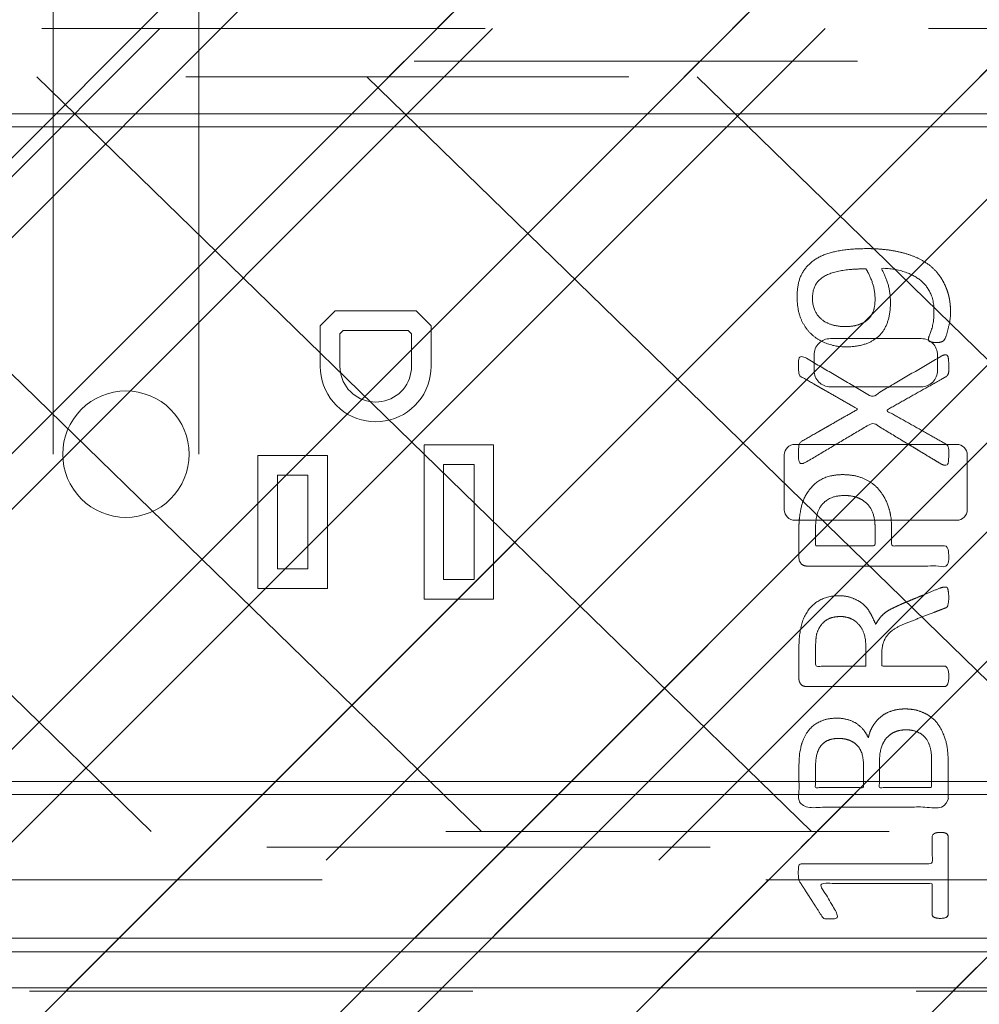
# Model space of a CAD drawing. Header units: inches. Extents: x -416 to -272, y -73 to 47.
# Tile 25 of 206: x -380.1 to -377.22, y -20.46 to -17.5. Entities that reach past the tile are written whole.
import ezdxf

# ---------------------------------------------------------------- set-up
doc = ezdxf.new("R2010")
doc.units = ezdxf.units.IN
doc.header["$LTSCALE"] = 32
doc.header["$MEASUREMENT"] = 0
doc.header["$PDMODE"] = 1
doc.header["$PDSIZE"] = -2
doc.linetypes.add('Dash Style-1', pattern=[0.083328, 0.041656, -0.041672])
for name, color, linetype, lineweight in [('Black', 7, 'Continuous', 18), ('DashLine', 7, 'Continuous', 13), ('DashLineFill', 7, 'Dash Style-1', 13), ('Dean-Bezel', 7, 'Continuous', 18), ('Drawing', 7, 'Continuous', 18), ('Metal-UtilityGrommet', 7, 'Continuous', 13), ('None', 7, 'Continuous', 18), ('Slate-MetalShroud', 7, 'Continuous', 18), ('SolidLine', 7, 'Continuous', 15), ('Wood_1-H', 7, 'Continuous', 13)]:
    doc.layers.add(name, color=color, linetype=linetype, lineweight=lineweight)
doc.layers.add('Metal_Black', color=7, linetype='Continuous', lineweight=18, true_color=0x4c4c4c)
doc.layers.add('Textile-Cushion', color=7, linetype='Continuous', lineweight=18, true_color=0x4c4c4c)
pattern_1 = [(45, (0, 0), (-1.61301565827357, 1.935715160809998), []), (45, (-1.0608, 1.0608), (-0.4723460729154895, 0.4167612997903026), [])]

# ---------------------------------------------------------------- blocks, each defined once
blk = doc.blocks.new('Group-32')
at = {"layer": 'Textile-Cushion', "color": 31, "true_color": 0xffc198}
for p, q in [((-2.253937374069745, 1.133858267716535), (0.07591311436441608, -1.133858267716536)), ((-1.261014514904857, 1.133858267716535), (1.068835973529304, -1.133858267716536)), ((-0.2680916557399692, 1.133858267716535), (2.061758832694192, -1.133858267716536)), ((0.7248312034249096, 1.133858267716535), (3.05468169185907, -1.133858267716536)), ((1.717754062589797, 1.133858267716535), (4.047604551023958, -1.133858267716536))]:
    blk.add_line(p, q, dxfattribs=at)
blk = doc.blocks.new('Group-33')
at = {"layer": 'Textile-Cushion', "color": 31, "true_color": 0xffc198}
blk.add_blockref('Group-32', (0, 0), dxfattribs=at)
blk = doc.blocks.new('SBDXF2-Shroud (2D)')
at = {"layer": 'DashLineFill', "linetype": 'Continuous', "lineweight": 13}
h = blk.add_hatch(dxfattribs=at)
h.set_pattern_fill('Steel', color=253, style=0, pattern_type=2)
h.set_pattern_definition(pattern_1)
edge = h.paths.add_edge_path()
edge.add_line((-5.570866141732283, 0.9311023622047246), (-5.570866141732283, -0.9311023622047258))
edge.add_arc((-5.320866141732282, -0.9311023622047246), 0.250000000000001, 180.0000000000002, 270)
edge.add_line((-5.320866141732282, -1.181102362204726), (5.320866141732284, -1.181102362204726))
edge.add_arc((5.320866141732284, -0.9311023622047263), 0.2499999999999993, 270.0000000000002, 360)
edge.add_line((5.570866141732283, -0.9311023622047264), (5.570866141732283, 0.9311023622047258))
edge.add_arc((5.320866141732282, 0.9311023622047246), 0.250000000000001, 2.480832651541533e-13, 89.99999999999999)
edge.add_line((5.320866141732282, 1.181102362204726), (-5.320866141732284, 1.181102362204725))
edge.add_arc((-5.320866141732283, 0.9311023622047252), 0.2499999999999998, 90.0000000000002, 135.0000000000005)
edge.add_arc((-5.320866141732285, 0.9311023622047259), 0.2499999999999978, 135.0000000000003, 180.0000000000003)
edge.add_line((-5.570866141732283, 0.9311023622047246), (-5.570866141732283, 0.9311023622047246))
edge = h.paths.add_edge_path()
edge.add_arc((-5.320866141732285, -0.9311023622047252), 0.2027559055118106, 179.9999999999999, 270.00000000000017, ccw=False)
edge.add_line((-5.523622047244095, -0.9311023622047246), (-5.523622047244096, 0.9311023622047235))
edge.add_arc((-5.320866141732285, 0.9311023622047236), 0.2027559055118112, 90, 180, ccw=False)
edge.add_line((-5.320866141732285, 1.133858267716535), (5.320866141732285, 1.133858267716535))
edge.add_arc((5.320866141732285, 0.9311023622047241), 0.2027559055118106, -2.2737367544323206e-13, 90.00000000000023, ccw=False)
edge.add_line((5.523622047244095, 0.9311023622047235), (5.523622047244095, -0.9311023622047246))
edge.add_arc((5.320866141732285, -0.931102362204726), 0.2027559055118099, -90.00000000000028, 2.8421709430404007e-13, ccw=False)
edge.add_line((5.320866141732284, -1.133858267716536), (-5.320866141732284, -1.133858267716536))
at = {"layer": 'DashLineFill', "flags": 128}
for points in [[(-5.570866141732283, 0.9311023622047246), (-5.570866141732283, -0.9311023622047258, 0.4142135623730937), (-5.320866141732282, -1.181102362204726), (5.320866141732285, -1.181102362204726, 0.4142135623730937), (5.570866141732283, -0.9311023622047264), (5.570866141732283, 0.9311023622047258, 0.4142135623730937), (5.320866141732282, 1.181102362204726), (-5.320866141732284, 1.181102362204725, 0.1989123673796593), (-5.497642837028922, 1.10787905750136, 0.1989123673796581), (-5.570866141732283, 0.9311023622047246)], [(-5.320866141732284, -1.133858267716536, -0.4142135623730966), (-5.523622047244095, -0.9311023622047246), (-5.523622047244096, 0.9311023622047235, -0.414213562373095), (-5.320866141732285, 1.133858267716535), (5.320866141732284, 1.133858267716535, -0.4142135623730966), (5.523622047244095, 0.9311023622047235), (5.523622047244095, -0.9311023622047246, -0.4142135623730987), (5.320866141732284, -1.133858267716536)]]:
    blk.add_lwpolyline(points, format="xyb", close=True, dxfattribs=at)
at = {"layer": 'Slate-MetalShroud', "linetype": 'Continuous', "lineweight": 5}
blk.add_point((0, 0), dxfattribs=at)
at = {"layer": 'Metal-UtilityGrommet', "color": 7}
blk.add_blockref('Group-33', (0, 0), dxfattribs=at)
blk = doc.blocks.new('Group-39')
at = {"layer": 'Dean-Bezel'}
for p, q in [((0.6288803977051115, 0.4306995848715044), (0.584300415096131, 0.3861196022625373)), ((0.8731196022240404, 0.4306995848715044), (0.6288803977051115, 0.4306995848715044)), ((0.8731196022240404, 0.4306995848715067), (0.9176995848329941, 0.3861196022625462)), ((0.584300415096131, 0.3861196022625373), (0.5843004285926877, 0.2639600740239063)), ((0.9176995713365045, 0.2639600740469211), (0.9176995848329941, 0.3861196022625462)), ((0.6433555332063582, 0.3616581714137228), (0.6533418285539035, 0.3716444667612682)), ((0.6433555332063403, 0.2640000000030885), (0.6433555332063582, 0.3616581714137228)), ((0.8486581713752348, 0.3716444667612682), (0.6533418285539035, 0.3716444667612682)), ((0.8486581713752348, 0.3716444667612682), (0.8586444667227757, 0.3616581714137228)), ((0.8586444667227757, 0.3616581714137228), (0.8582288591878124, 0.2546224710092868)), ((0.5843004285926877, 0.2639600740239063), (0.5849440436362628, 0.24943791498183)), ((0.5849440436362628, 0.24943791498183), (0.5868503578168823, 0.2350270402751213)), ((0.6437711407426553, 0.2546224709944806), (0.6433555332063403, 0.2640000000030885)), ((0.6450021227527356, 0.2453168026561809), (0.6437711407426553, 0.2546224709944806)), ((0.6470391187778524, 0.2361537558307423), (0.6450021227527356, 0.2453168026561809)), ((0.8569978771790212, 0.2453168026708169), (0.8549608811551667, 0.2361537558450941)), ((0.8582288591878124, 0.2546224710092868), (0.8569978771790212, 0.2453168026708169)), ((0.9151496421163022, 0.2350270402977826), (0.9170559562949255, 0.2494379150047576)), ((0.9170559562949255, 0.2494379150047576), (0.9176995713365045, 0.2639600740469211)), ((0.5868503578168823, 0.2350270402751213), (0.5900048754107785, 0.220837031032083)), ((0.5900048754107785, 0.220837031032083), (0.5943836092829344, 0.2069757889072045)), ((0.6498666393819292, 0.2272030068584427), (0.6470391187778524, 0.2361537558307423)), ((0.6534631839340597, 0.2185326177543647), (0.6498666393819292, 0.2272030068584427)), ((0.6578014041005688, 0.2102085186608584), (0.6534631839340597, 0.2185326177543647)), ((0.6628483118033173, 0.202294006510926), (0.6578014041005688, 0.2102085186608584)), ((0.8441985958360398, 0.2102085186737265), (0.8391516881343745, 0.2022940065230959)), ((0.8485368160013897, 0.2185326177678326), (0.8441985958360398, 0.2102085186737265)), ((0.8521333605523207, 0.2272030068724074), (0.8485368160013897, 0.2185326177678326)), ((0.8549608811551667, 0.2361537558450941), (0.8521333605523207, 0.2272030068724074)), ((0.9076163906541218, 0.2069757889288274), (0.9119951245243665, 0.2208370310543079)), ((0.9119951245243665, 0.2208370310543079), (0.9151496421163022, 0.2350270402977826)), ((0.5999532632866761, 0.1935487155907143), (0.5943836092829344, 0.2069757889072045)), ((0.5999532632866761, 0.1935487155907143), (0.6066714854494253, 0.1806579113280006)), ((0.6066714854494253, 0.1806579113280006), (0.6144871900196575, 0.1684013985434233)), ((0.6685655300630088, 0.1948492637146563), (0.6628483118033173, 0.202294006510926)), ((0.6749095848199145, 0.1879309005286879), (0.6685655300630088, 0.1948492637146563)), ((0.681832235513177, 0.1815915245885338), (0.6749095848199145, 0.1879309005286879)), ((0.689280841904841, 0.1758793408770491), (0.681832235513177, 0.1815915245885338)), ((0.8201677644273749, 0.1815915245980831), (0.8127191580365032, 0.1758793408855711)), ((0.8270904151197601, 0.1879309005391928), (0.8201677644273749, 0.1815915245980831)), ((0.833434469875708, 0.1948492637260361), (0.8270904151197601, 0.1879309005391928)), ((0.8391516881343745, 0.2022940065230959), (0.833434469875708, 0.1948492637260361)), ((0.887512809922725, 0.1684013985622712), (0.8953285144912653, 0.1806579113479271)), ((0.8953285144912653, 0.1806579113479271), (0.9020467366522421, 0.1935487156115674)), ((0.9020467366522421, 0.1935487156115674), (0.9076163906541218, 0.2069757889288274)), ((0.6144871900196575, 0.1684013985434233), (0.6233409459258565, 0.1568723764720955)), ((0.6233409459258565, 0.1568723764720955), (0.633165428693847, 0.1461585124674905)), ((0.6971987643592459, 0.1708377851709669), (0.689280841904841, 0.1758793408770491)), ((0.7055257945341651, 0.1665051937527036), (0.6971987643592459, 0.1708377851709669)), ((0.7141986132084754, 0.1629145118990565), (0.7055257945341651, 0.1665051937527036)), ((0.7231512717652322, 0.160093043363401), (0.7141986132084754, 0.1629145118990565)), ((0.7323156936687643, 0.1580622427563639), (0.7231512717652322, 0.160093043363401)), ((0.741622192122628, 0.1568375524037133), (0.7323156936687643, 0.1580622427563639)), ((0.7509999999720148, 0.1564282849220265), (0.741622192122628, 0.1568375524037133)), ((0.7603778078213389, 0.1568375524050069), (0.7509999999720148, 0.1564282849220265)), ((0.7696843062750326, 0.158062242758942), (0.7603778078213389, 0.1568375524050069)), ((0.7788487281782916, 0.1600930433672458), (0.7696843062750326, 0.158062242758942)), ((0.787801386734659, 0.1629145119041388), (0.7788487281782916, 0.1600930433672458)), ((0.7964742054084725, 0.1665051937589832), (0.787801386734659, 0.1629145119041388)), ((0.804801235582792, 0.1708377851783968), (0.7964742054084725, 0.1665051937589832)), ((0.8127191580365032, 0.1758793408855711), (0.804801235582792, 0.1708377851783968)), ((0.868834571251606, 0.1461585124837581), (0.8786590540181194, 0.1568723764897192)), ((0.8786590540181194, 0.1568723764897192), (0.887512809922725, 0.1684013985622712)), ((0.633165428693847, 0.1461585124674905), (0.6438859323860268, 0.1363412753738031)), ((0.6438859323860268, 0.1363412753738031), (0.6554209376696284, 0.1274953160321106)), ((0.6554209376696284, 0.1274953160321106), (0.6676827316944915, 0.1196878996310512)), ((0.6676827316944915, 0.1196878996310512), (0.6805780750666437, 0.1129783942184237)), ((0.821421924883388, 0.1129783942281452), (0.8343172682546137, 0.1196878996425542)), ((0.8343172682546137, 0.1196878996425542), (0.8465790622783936, 0.1274953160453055)), ((0.8465790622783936, 0.1274953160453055), (0.8581140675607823, 0.1363412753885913)), ((0.8581140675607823, 0.1363412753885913), (0.868834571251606, 0.1461585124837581)), ((0.6805780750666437, 0.1129783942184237), (0.694008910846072, 0.1074178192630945)), ((0.694008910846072, 0.1074178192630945), (0.7078731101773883, 0.1030484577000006)), ((0.7078731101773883, 0.1030484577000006), (0.7220652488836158, 0.09990353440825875)), ((0.7220652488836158, 0.09990353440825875), (0.7364774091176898, 0.0980069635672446)), ((0.7364774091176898, 0.0980069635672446), (0.7509999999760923, 0.09737316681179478)), ((0.7509999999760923, 0.09737316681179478), (0.7655225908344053, 0.09800696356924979)), ((0.7655225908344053, 0.09800696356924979), (0.7799347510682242, 0.09990353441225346)), ((0.7799347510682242, 0.09990353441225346), (0.794126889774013, 0.1030484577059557)), ((0.794126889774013, 0.1030484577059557), (0.8079910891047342, 0.1074178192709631)), ((0.8079910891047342, 0.1074178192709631), (0.821421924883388, 0.1129783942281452)), ((0.8963004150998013, 0.02819958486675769), (0.8963004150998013, -0.4361995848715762)), ((1.105699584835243, 0.02819958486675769), (0.8963004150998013, 0.02819958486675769)), ((1.105699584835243, -0.4361995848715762), (1.105699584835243, 0.02819958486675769)), ((0.3963717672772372, -0.004300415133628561), (0.3963717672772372, -0.4036995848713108)), ((0.6056995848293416, -0.004300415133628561), (0.3963717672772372, -0.004300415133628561)), ((0.6056995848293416, -0.4036995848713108), (0.6056995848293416, -0.004300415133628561)), ((0.9553555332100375, -0.3771444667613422), (0.9553555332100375, -0.03085553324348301)), ((1.046644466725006, -0.03085553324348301), (0.9553555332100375, -0.03085553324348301)), ((1.046644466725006, -0.03085553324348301), (1.046644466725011, -0.3771444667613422)), ((0.4554268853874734, -0.3446444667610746), (0.4554268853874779, -0.06335553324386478)), ((0.5466444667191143, -0.06335553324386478), (0.4554268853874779, -0.06335553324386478)), ((0.5466444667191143, -0.06335553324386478), (0.5466444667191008, -0.3446444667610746)), ((0.5466444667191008, -0.3446444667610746), (0.4554268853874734, -0.3446444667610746)), ((1.046644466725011, -0.3771444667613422), (0.9553555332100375, -0.3771444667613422)), ((0.6056995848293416, -0.4036995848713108), (0.3963717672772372, -0.4036995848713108)), ((1.105699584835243, -0.4361995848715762), (0.8963004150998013, -0.4361995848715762)), ((4.110047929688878, -1.454529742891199), (-4.110047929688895, -1.454529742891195))]:
    blk.add_line(p, q, dxfattribs=at)
blk = doc.blocks.new('Dean-PPUG-BK (2D)')
at = {"layer": 'DashLineFill', "linetype": 'Continuous', "lineweight": 13}
h = blk.add_hatch(dxfattribs=at)
h.set_pattern_fill('Steel', color=253, style=0, pattern_type=2)
h.set_pattern_definition(pattern_1)
h.paths.add_polyline_path([(-4.110047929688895, 1.454529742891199), (4.110047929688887, 1.454529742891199), (4.110047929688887, -1.454529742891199), (-4.110047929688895, -1.454529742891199)])
h = blk.add_hatch(dxfattribs=at)
h.set_pattern_fill('Steel', color=253, style=0, pattern_type=2)
h.set_pattern_definition(pattern_1)
h.paths.add_polyline_path([(8.524253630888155e-10, 0.190000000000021), (0.01862325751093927, 0.189085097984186), (0.0370671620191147, 0.1863492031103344), (0.05515408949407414, 0.1818186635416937), (0.07270985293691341, 0.1755371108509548), (0.08956538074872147, 0.1675650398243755), (0.1055583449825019, 0.1579792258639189), (0.1205347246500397, 0.1468719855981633), (0.1343502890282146, 0.1343502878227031), (0.1468719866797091, 0.1205347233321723), (0.1579792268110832, 0.1055583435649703), (0.1675650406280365, 0.08956537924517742), (0.1755371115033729, 0.07270985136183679), (0.1818186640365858, 0.05515408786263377), (0.1863492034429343, 0.03706716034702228), (0.1890850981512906, 0.01862325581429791), (0.190000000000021, -8.524253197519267e-10), (0.189085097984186, -0.01862325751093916), (0.1863492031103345, -0.03706716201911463), (0.1818186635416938, -0.05515408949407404), (0.1755371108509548, -0.07270985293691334), (0.1675650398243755, -0.0895653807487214), (0.1579792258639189, -0.1055583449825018), (0.1468719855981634, -0.1205347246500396), (0.1343502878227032, -0.1343502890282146), (0.1205347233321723, -0.1468719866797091), (0.1055583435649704, -0.1579792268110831), (0.08956537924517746, -0.1675650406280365), (0.07270985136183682, -0.1755371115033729), (0.05515408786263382, -0.1818186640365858), (0.03706716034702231, -0.1863492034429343), (0.01862325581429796, -0.1890850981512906), (-8.524252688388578e-10, -0.190000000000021), (-0.01862325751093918, -0.189085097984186), (-0.03706716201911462, -0.1863492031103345), (-0.05515408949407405, -0.1818186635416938), (-0.07270985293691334, -0.1755371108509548), (-0.0895653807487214, -0.1675650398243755), (-0.1055583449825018, -0.1579792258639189), (-0.1205347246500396, -0.1468719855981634), (-0.1343502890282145, -0.1343502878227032), (-0.1468719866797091, -0.1205347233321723), (-0.1579792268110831, -0.1055583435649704), (-0.1675650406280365, -0.08956537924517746), (-0.1755371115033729, -0.07270985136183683), (-0.1818186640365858, -0.05515408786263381), (-0.1863492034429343, -0.03706716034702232), (-0.1890850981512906, -0.01862325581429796), (-0.190000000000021, 8.524252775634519e-10), (-0.189085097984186, 0.01862325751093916), (-0.1863492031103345, 0.03706716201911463), (-0.1818186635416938, 0.05515408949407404), (-0.1755371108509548, 0.07270985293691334), (-0.1675650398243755, 0.0895653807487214), (-0.1579792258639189, 0.1055583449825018), (-0.1468719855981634, 0.1205347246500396), (-0.1343502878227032, 0.1343502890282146), (-0.1205347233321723, 0.1468719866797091), (-0.1055583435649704, 0.1579792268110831), (-0.08956537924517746, 0.1675650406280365), (-0.07270985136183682, 0.1755371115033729), (-0.05515408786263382, 0.1818186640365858), (-0.03706716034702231, 0.1863492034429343), (-0.01862325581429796, 0.1890850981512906)])
at = {"layer": 'Black'}
for p, q in [((-0.2187500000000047, 1.606879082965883), (-0.2187500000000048, 0)), ((0.2187499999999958, 1.606879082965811), (0.2187499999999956, 0))]:
    blk.add_line(p, q, dxfattribs=at)
at = {"layer": 'Black', "color": 9, "flags": 128}
blk.add_lwpolyline([(-3.678547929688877, 1.023029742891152), (3.678547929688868, 1.023029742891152), (3.678547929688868, -1.023029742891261), (-3.678547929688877, -1.023029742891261)], close=True, dxfattribs=at)
at = {"layer": 'Black', "linetype": 'Continuous', "lineweight": 5}
blk.add_point((0, -7.483188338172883e-36), dxfattribs=at)
at = {"layer": 'DashLineFill', "flags": 128}
for points in [[(-4.110047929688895, 1.454529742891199), (4.110047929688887, 1.454529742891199), (4.110047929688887, -1.454529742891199), (-4.110047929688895, -1.454529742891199)], [(8.524253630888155e-10, 0.190000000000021), (0.01862325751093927, 0.189085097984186), (0.0370671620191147, 0.1863492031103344), (0.05515408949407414, 0.1818186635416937), (0.07270985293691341, 0.1755371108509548), (0.08956538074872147, 0.1675650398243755), (0.1055583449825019, 0.1579792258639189), (0.1205347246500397, 0.1468719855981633), (0.1343502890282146, 0.1343502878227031), (0.1468719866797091, 0.1205347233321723), (0.1579792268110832, 0.1055583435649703), (0.1675650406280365, 0.08956537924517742), (0.1755371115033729, 0.07270985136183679), (0.1818186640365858, 0.05515408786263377), (0.1863492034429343, 0.03706716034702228), (0.1890850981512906, 0.01862325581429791), (0.190000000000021, -8.524253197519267e-10), (0.189085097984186, -0.01862325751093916), (0.1863492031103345, -0.03706716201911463), (0.1818186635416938, -0.05515408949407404), (0.1755371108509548, -0.07270985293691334), (0.1675650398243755, -0.0895653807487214), (0.1579792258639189, -0.1055583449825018), (0.1468719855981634, -0.1205347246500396), (0.1343502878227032, -0.1343502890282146), (0.1205347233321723, -0.1468719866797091), (0.1055583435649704, -0.1579792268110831), (0.08956537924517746, -0.1675650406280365), (0.07270985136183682, -0.1755371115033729), (0.05515408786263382, -0.1818186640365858), (0.03706716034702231, -0.1863492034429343), (0.01862325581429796, -0.1890850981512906), (-8.524252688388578e-10, -0.190000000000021), (-0.01862325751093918, -0.189085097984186), (-0.03706716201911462, -0.1863492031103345), (-0.05515408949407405, -0.1818186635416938), (-0.07270985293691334, -0.1755371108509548), (-0.0895653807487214, -0.1675650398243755), (-0.1055583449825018, -0.1579792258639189), (-0.1205347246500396, -0.1468719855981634), (-0.1343502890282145, -0.1343502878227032), (-0.1468719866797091, -0.1205347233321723), (-0.1579792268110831, -0.1055583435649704), (-0.1675650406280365, -0.08956537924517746), (-0.1755371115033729, -0.07270985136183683), (-0.1818186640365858, -0.05515408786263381), (-0.1863492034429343, -0.03706716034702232), (-0.1890850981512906, -0.01862325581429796), (-0.190000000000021, 8.524252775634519e-10), (-0.189085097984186, 0.01862325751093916), (-0.1863492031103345, 0.03706716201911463), (-0.1818186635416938, 0.05515408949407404), (-0.1755371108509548, 0.07270985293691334), (-0.1675650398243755, 0.0895653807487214), (-0.1579792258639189, 0.1055583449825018), (-0.1468719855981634, 0.1205347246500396), (-0.1343502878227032, 0.1343502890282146), (-0.1205347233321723, 0.1468719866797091), (-0.1055583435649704, 0.1579792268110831), (-0.08956537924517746, 0.1675650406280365), (-0.07270985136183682, 0.1755371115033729), (-0.05515408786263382, 0.1818186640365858), (-0.03706716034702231, 0.1863492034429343), (-0.01862325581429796, 0.1890850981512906)]]:
    blk.add_lwpolyline(points, close=True, dxfattribs=at)
at = {"layer": 'SolidLine', "flags": 128}
for points in [[(2.069011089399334, 0.2981323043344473, -0.414213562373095), (2.118223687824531, 0.3473449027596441), (2.391086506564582, 0.3473449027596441, -0.414213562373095), (2.440299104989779, 0.2981323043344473), (2.440299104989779, 0.2514822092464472, -0.414213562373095), (2.391086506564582, 0.2022696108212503), (2.118223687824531, 0.2022696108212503, -0.414213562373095), (2.069011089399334, 0.2514822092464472)], [(1.979659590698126, -0.002188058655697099, -0.4142135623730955), (2.011155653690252, 0.02930800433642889), (2.498163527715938, 0.02930800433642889, -0.414213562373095), (2.529659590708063, -0.002188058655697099), (2.529659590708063, -0.167195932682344, -0.4142135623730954), (2.498163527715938, -0.19869199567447), (2.011155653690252, -0.19869199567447, -0.414213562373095), (1.979659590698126, -0.167195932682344)]]:
    blk.add_lwpolyline(points, format="xyb", close=True, dxfattribs=at)
at = {"layer": 'Black', "color": 7}
blk.add_blockref('Group-39', (0, 0), dxfattribs=at)
blk = doc.blocks.new('Group-83')
at = {"layer": 'SolidLine', "flags": 128}
blk.add_lwpolyline([(32.09645669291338, -4.606299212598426, -0.414213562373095), (32.37204724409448, -4.330708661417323), (39.63582677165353, -4.330708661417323, -0.414213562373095), (39.91141732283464, -4.606299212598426), (39.91141732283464, -6.023622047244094, -0.414213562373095), (39.63582677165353, -6.299212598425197), (32.37204724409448, -6.299212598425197, -0.414213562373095), (32.09645669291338, -6.023622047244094)], format="xyb", close=True, dxfattribs=at)
at = {"layer": 'SolidLine', "color": 7}
for name in ['Dean-PPUG-BK (2D)', 'SBDXF2-Shroud (2D)']:
    blk.add_blockref(name, (36.00393700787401, -5.31496062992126), dxfattribs=at)
blk = doc.blocks.new('Group-43')
at = {"layer": 'Metal_Black', "color": 7}
for points, knots in [([(2.210722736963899, 3.609968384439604), (2.240248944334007, 3.609968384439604), (2.299304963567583, 3.602586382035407), (2.354668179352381, 3.585976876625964), (2.402651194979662, 3.558294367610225), (2.437715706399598, 3.515849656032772), (2.459859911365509, 3.456793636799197), (2.459859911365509, 3.403275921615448), (2.454323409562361, 3.37559341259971), (2.446020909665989, 3.342374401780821), (2.437715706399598, 3.331301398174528), (2.426642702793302, 3.327610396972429), (2.410033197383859, 3.327610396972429), (2.400805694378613, 3.329455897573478), (2.395269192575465, 3.331301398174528), (2.393423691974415, 3.334992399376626), (2.393423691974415, 3.342374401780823), (2.398960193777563, 3.355292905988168), (2.406342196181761, 3.377438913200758), (2.410033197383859, 3.405119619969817), (2.410033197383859, 3.456793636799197), (2.384196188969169, 3.504776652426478), (2.341749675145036, 3.534302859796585), (2.28454095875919, 3.550912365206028), (2.251321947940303, 3.550912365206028), (2.262394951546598, 3.532457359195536), (2.279004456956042, 3.480785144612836), (2.279004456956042, 3.410656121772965), (2.2587039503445, 3.358983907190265), (2.223639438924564, 3.329455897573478), (2.175658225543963, 3.314691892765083), (2.116602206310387, 3.314691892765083), (2.063084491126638, 3.333146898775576), (2.022483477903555, 3.370056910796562), (1.998491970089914, 3.42542012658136), (1.998491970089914, 3.493703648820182), (2.011410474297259, 3.536148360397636), (2.039092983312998, 3.569367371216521), (2.076002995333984, 3.591513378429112), (2.123984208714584, 3.604431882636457), (2.179349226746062, 3.609968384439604), (2.210722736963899, 3.609968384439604)], [0, 0, 0, 0.05434160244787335, 0.1086832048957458, 0.1630248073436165, 0.2173664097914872, 0.2717080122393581, 0.3260496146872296, 0.346748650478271, 0.3674476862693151, 0.408845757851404, 0.4295447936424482, 0.4502438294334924, 0.466803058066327, 0.4833622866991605, 0.4999215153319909, 0.5164807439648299, 0.5330399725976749, 0.5495992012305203, 0.5661584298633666, 0.5827176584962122, 0.6125242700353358, 0.6423308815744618, 0.6721374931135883, 0.7019441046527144, 0.7019441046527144, 0.7212553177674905, 0.7405665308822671, 0.7620234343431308, 0.7834803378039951, 0.8049372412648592, 0.8263941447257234, 0.8478510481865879, 0.8693079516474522, 0.8907648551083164, 0.9122217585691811, 0.9268514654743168, 0.941481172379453, 0.9561108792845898, 0.9707405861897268, 0.9853702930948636, 1, 1, 1]), ([(2.205186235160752, 3.549066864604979), (2.160894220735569, 3.549066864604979), (2.069542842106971, 3.532458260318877), (2.044629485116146, 3.482630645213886), (2.044629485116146, 3.438338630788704), (2.061238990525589, 3.405119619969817), (2.088921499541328, 3.384820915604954), (2.123984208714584, 3.37559341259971), (2.162739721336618, 3.37559341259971), (2.195958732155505, 3.384820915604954), (2.219948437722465, 3.403275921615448), (2.23286694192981, 3.434647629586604), (2.23286694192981, 3.484476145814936), (2.216259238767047, 3.532457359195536), (2.205186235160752, 3.549066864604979)], [0, 0, 0, 0.06600660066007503, 0.1980198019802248, 0.2640264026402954, 0.3300330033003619, 0.3960396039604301, 0.4620462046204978, 0.5280528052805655, 0.6006600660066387, 0.673267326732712, 0.7458745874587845, 0.818481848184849, 0.9092409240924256, 1, 1, 1]), ([(2.4303337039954, 3.286085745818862), (2.437715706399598, 3.289776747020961), (2.446943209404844, 3.291622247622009), (2.452479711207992, 3.286085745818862), (2.454323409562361, 3.271321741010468), (2.454323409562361, 3.251482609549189), (2.454323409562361, 3.236257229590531), (2.450634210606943, 3.228875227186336), (2.446943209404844, 3.225184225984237), (2.443252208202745, 3.223338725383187), (2.354669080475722, 3.173511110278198), (2.266085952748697, 3.123683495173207), (2.354669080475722, 3.073855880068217), (2.443252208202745, 3.024028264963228), (2.446943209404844, 3.022182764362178), (2.450634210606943, 3.016646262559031), (2.454323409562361, 3.011109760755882), (2.454323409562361, 2.995884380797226), (2.454323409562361, 2.976045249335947), (2.451557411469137, 2.95666749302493), (2.437715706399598, 2.959435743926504), (2.4303337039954, 2.963126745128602), (2.327909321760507, 3.024950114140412), (2.225484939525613, 3.086773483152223), (2.125829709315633, 3.027718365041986), (2.026174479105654, 2.96866324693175), (2.018792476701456, 2.964972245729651), (2.004951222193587, 2.962203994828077), (2.002182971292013, 2.981581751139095), (2.002182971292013, 3.005573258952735), (2.004028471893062, 3.01849176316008), (2.005873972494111, 3.025873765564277), (2.011410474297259, 3.029564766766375), (2.013255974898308, 3.031410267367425), (2.09722535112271, 3.079392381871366), (2.181194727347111, 3.127374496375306), (2.09722535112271, 3.175356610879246), (2.013255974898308, 3.223338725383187), (2.011410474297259, 3.225184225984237), (2.005873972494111, 3.227029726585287), (2.004028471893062, 3.234411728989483), (2.002182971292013, 3.245484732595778), (2.002182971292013, 3.26763073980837), (2.004951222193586, 3.287008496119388), (2.018792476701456, 3.284240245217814), (2.026174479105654, 3.280549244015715), (2.124906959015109, 3.222416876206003), (2.223639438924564, 3.164284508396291), (2.326986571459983, 3.225185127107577), (2.4303337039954, 3.286085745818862)], [0, 0, 0, 0.00579662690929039, 0.01159325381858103, 0.01738988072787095, 0.02318650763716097, 0.02777550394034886, 0.03115686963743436, 0.03453823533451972, 0.03791960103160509, 0.03791960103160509, 0.1211990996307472, 0.1211990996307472, 0.204478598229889, 0.204478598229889, 0.2078599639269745, 0.2112413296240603, 0.2146226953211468, 0.219211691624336, 0.2250083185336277, 0.236601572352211, 0.242398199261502, 0.242398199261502, 0.3264234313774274, 0.3264234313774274, 0.4077815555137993, 0.4077815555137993, 0.4135781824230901, 0.425171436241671, 0.4309680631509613, 0.4359366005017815, 0.4409051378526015, 0.4458736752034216, 0.450842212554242, 0.450842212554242, 0.6349525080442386, 0.6349525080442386, 0.819062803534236, 0.819062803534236, 0.824031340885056, 0.8289998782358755, 0.8339684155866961, 0.8389369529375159, 0.8439054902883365, 0.8538425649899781, 0.858811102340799, 0.858811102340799, 0.9277858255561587, 0.9277858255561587, 1, 1, 1]), ([(2.135057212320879, 2.9306117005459), (2.170121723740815, 2.9306117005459), (2.223639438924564, 2.908465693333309), (2.260549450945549, 2.867864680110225), (2.28269545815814, 2.808810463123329), (2.28269545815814, 2.741449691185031), (2.28269545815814, 2.716535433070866), (2.362973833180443, 2.716535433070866), (2.446943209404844, 2.716535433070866), (2.450634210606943, 2.712846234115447), (2.452479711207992, 2.70546423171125), (2.454323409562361, 2.694391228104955), (2.454323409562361, 2.677781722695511), (2.452479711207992, 2.666708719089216), (2.450634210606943, 2.659326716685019), (2.446943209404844, 2.65563571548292), (2.236558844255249, 2.65563571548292), (2.016946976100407, 2.65563571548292), (2.004028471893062, 2.670399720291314), (2.004028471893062, 2.727609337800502), (2.004028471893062, 2.790355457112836), (2.007719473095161, 2.816192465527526), (2.015101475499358, 2.853100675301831), (2.037247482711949, 2.890010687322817), (2.068620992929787, 2.917693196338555), (2.111065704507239, 2.9306117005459), (2.135057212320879, 2.9306117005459)], [0, 0, 0, 0.06626756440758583, 0.1325351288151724, 0.1988026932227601, 0.2650702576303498, 0.303966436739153, 0.303966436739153, 0.4292971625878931, 0.435059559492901, 0.4408219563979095, 0.4465843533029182, 0.4523467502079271, 0.4569566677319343, 0.4615665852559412, 0.4661765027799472, 0.4707864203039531, 0.7289384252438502, 0.7450731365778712, 0.7612078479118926, 0.8451067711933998, 0.8709223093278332, 0.8967378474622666, 0.9225533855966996, 0.9483689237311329, 0.9741844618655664, 1, 1, 1]), ([(2.140593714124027, 2.867864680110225), (2.112911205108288, 2.867864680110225), (2.076002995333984, 2.847564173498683), (2.05939348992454, 2.818037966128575), (2.053856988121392, 2.786664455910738), (2.053856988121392, 2.74329519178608), (2.053856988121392, 2.716535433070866), (2.143361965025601, 2.716535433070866), (2.23286694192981, 2.716535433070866), (2.23286694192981, 2.74329519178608), (2.23286694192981, 2.795891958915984), (2.219948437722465, 2.832800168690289), (2.194113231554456, 2.856791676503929), (2.160894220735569, 2.867864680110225), (2.140593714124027, 2.867864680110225)], [0, 0, 0, 0.05309765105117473, 0.1061953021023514, 0.1592929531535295, 0.212390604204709, 0.2979368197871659, 0.2979368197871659, 0.5840684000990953, 0.5840684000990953, 0.6696146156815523, 0.7522109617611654, 0.8348073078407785, 0.9174036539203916, 1, 1, 1]), ([(2.443252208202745, 2.592622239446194), (2.446943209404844, 2.592622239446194), (2.450634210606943, 2.590776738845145), (2.452479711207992, 2.583396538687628), (2.454323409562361, 2.570478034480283), (2.454323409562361, 2.55202302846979), (2.452479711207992, 2.540950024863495), (2.450634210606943, 2.533568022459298), (2.445097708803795, 2.529877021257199), (2.439561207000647, 2.528031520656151), (2.386965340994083, 2.507731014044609), (2.334369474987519, 2.487430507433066), (2.315914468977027, 2.480048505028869), (2.286386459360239, 2.465286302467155), (2.264240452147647, 2.443140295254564), (2.253167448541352, 2.413612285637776), (2.253167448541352, 2.373934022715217), (2.253167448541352, 2.3545562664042), (2.348209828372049, 2.3545562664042), (2.446943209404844, 2.3545562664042), (2.450634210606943, 2.350867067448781), (2.452479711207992, 2.343485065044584), (2.454323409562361, 2.332412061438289), (2.454323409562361, 2.315802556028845), (2.452479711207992, 2.304729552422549), (2.450634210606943, 2.297347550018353), (2.446943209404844, 2.293656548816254), (2.235636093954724, 2.293656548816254), (2.015101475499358, 2.293656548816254), (2.004028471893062, 2.308420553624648), (2.004028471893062, 2.363784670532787), (2.004028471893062, 2.42837629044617), (2.005873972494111, 2.450522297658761), (2.007719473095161, 2.459749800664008), (2.011410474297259, 2.485585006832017), (2.031710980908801, 2.526186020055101), (2.061238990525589, 2.55202302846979), (2.099992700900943, 2.566787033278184), (2.144284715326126, 2.566787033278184), (2.181194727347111, 2.55386852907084), (2.20887723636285, 2.531722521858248), (2.227330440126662, 2.498503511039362), (2.234712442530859, 2.480048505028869), (2.240248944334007, 2.491121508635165), (2.255012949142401, 2.509576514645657), (2.275313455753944, 2.524340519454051), (2.302995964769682, 2.537259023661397), (2.319605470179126, 2.544641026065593), (2.368510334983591, 2.564941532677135), (2.417415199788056, 2.585242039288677), (2.4303337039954, 2.590776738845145), (2.441406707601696, 2.592622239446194), (2.443252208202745, 2.592622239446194)], [0, 0, 0, 0.004017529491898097, 0.008035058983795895, 0.01205258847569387, 0.01607011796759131, 0.02008764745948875, 0.02410517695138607, 0.02812270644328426, 0.03214023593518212, 0.03214023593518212, 0.07095094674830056, 0.07095094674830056, 0.08463415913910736, 0.0983173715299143, 0.1120005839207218, 0.1256837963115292, 0.1387450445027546, 0.1387450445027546, 0.2028067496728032, 0.2052946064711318, 0.2077824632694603, 0.2102703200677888, 0.2127581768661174, 0.2147484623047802, 0.2167387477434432, 0.2187290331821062, 0.2207193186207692, 0.332671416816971, 0.3396374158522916, 0.3466034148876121, 0.3918815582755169, 0.407555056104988, 0.4232285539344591, 0.4232285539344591, 0.4666960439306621, 0.5101635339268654, 0.5536310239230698, 0.5970985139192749, 0.6405660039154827, 0.6840334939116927, 0.7275009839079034, 0.7709684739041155, 0.7709684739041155, 0.7980418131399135, 0.8251151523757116, 0.8521884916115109, 0.8792618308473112, 0.8792618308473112, 0.9581324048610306, 0.9581324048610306, 0.9790662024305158, 1, 1, 1]), ([(2.129520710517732, 2.50404001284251), (2.101838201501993, 2.50404001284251), (2.066775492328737, 2.480048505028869), (2.057547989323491, 2.45236779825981), (2.055702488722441, 2.443140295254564), (2.053856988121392, 2.420994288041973), (2.053856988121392, 2.379470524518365), (2.053856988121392, 2.3545562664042), (2.129521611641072, 2.3545562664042), (2.205186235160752, 2.3545562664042), (2.205186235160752, 2.383161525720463), (2.205186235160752, 2.435758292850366), (2.194113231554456, 2.468977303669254), (2.171967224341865, 2.492967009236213), (2.144284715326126, 2.50404001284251), (2.129520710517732, 2.50404001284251)], [0, 0, 0, 0.142515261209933, 0.2850305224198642, 0.2850305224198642, 0.3309930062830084, 0.3769554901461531, 0.4458992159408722, 0.4458992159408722, 0.655281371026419, 0.655281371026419, 0.7344389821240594, 0.8008292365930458, 0.8672194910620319, 0.9336097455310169, 1, 1, 1]), ([(2.323296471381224, 2.226301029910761), (2.345440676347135, 2.226301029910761), (2.380505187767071, 2.215229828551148), (2.410033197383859, 2.196774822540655), (2.4303337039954, 2.169092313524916), (2.452479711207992, 2.119264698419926), (2.452479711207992, 2.012227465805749), (2.452479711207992, 1.945790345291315), (2.441406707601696, 1.931026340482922), (2.228254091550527, 1.931026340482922), (2.015101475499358, 1.931026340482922), (2.004028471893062, 1.945790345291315), (2.004028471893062, 2.003922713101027), (2.004028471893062, 2.095274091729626), (2.020637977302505, 2.146946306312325), (2.048320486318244, 2.180165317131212), (2.090767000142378, 2.198620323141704), (2.13321171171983, 2.198620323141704), (2.162739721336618, 2.191238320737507), (2.186731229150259, 2.176474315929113), (2.207031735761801, 2.152482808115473), (2.212568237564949, 2.139564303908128), (2.216259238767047, 2.158019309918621), (2.234712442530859, 2.189392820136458), (2.262394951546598, 2.213384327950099), (2.301150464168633, 2.226301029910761), (2.323296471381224, 2.226301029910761)], [0, 0, 0, 0.03145524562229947, 0.06291049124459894, 0.09436573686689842, 0.1258209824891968, 0.1887314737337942, 0.2661585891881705, 0.2758371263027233, 0.2855156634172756, 0.4355309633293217, 0.445209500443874, 0.4548880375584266, 0.5214267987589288, 0.5746587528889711, 0.6278907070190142, 0.6811226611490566, 0.7343546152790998, 0.7627468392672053, 0.7911390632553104, 0.8195312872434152, 0.8479235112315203, 0.8479235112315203, 0.8859426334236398, 0.9239617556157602, 0.9619808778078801, 1, 1, 1]), ([(2.326987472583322, 2.163555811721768), (2.30668696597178, 2.163555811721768), (2.277158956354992, 2.150637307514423), (2.25685844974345, 2.126645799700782), (2.245785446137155, 2.089737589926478), (2.245785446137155, 2.026067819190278), (2.245785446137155, 1.990080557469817), (2.324218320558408, 1.990080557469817), (2.402651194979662, 1.990080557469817), (2.402651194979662, 2.033449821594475), (2.402651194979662, 2.117419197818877), (2.374968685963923, 2.150637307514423), (2.345440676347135, 2.163555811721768), (2.326987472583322, 2.163555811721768)], [0, 0, 0, 0.07915587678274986, 0.1583117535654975, 0.2374676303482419, 0.3166235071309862, 0.4195261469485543, 0.4195261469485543, 0.6437985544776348, 0.6437985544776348, 0.7678094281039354, 0.8839047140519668, 0.9419523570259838, 1, 1, 1]), ([(2.123984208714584, 2.137718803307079), (2.10737470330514, 2.137718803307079), (2.081539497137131, 2.128491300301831), (2.063084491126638, 2.108190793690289), (2.053856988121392, 2.076819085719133), (2.053856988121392, 2.021454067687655), (2.053856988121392, 1.990080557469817), (2.125830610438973, 1.990080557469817), (2.197804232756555, 1.990080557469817), (2.197804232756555, 2.024222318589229), (2.197804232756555, 2.080510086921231), (2.186731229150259, 2.110036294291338), (2.166430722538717, 2.128491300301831), (2.138748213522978, 2.137718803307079), (2.123984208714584, 2.137718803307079)], [0, 0, 0, 0.07449877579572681, 0.1489975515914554, 0.2234963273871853, 0.2979951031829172, 0.3954165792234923, 0.3954165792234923, 0.6189101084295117, 0.6189101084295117, 0.7249275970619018, 0.7936956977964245, 0.862463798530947, 0.9312318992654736, 1, 1, 1]), ([(2.428488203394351, 1.855193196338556), (2.435870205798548, 1.855193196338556), (2.449711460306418, 1.852424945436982), (2.452479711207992, 1.844120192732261), (2.452479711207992, 1.725087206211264), (2.452479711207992, 1.606054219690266), (2.450634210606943, 1.602363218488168), (2.445097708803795, 1.59867221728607), (2.435870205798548, 1.59682671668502), (2.422951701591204, 1.59682671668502), (2.413724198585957, 1.59867221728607), (2.40818769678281, 1.600517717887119), (2.404496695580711, 1.606054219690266), (2.404496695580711, 1.654959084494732), (2.404496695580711, 1.702018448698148), (2.234713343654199, 1.702018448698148), (2.064929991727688, 1.702018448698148), (2.090766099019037, 1.65865008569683), (2.116602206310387, 1.615281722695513), (2.118447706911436, 1.609745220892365), (2.120293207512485, 1.600517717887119), (2.116602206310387, 1.59682671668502), (2.105529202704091, 1.594981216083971), (2.093073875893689, 1.594981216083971), (2.083384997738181, 1.594981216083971), (2.077848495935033, 1.59682671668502), (2.074157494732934, 1.600517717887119), (2.072311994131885, 1.604208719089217), (2.039092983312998, 1.655881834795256), (2.005873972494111, 1.707554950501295), (2.004028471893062, 1.709400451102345), (2.004028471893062, 1.713091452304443), (2.002182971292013, 1.718627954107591), (2.002182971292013, 1.735698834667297), (2.002182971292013, 1.753692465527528), (2.005873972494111, 1.759228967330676), (2.00956497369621, 1.761074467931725), (2.207953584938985, 1.761074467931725), (2.404496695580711, 1.761074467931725), (2.404496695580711, 1.801674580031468), (2.404496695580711, 1.84596569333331), (2.40818769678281, 1.849656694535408), (2.413724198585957, 1.853347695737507), (2.422951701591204, 1.855193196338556), (2.428488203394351, 1.855193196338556)], [0, 0, 0, 0.002610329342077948, 0.007830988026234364, 0.01044131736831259, 0.1761946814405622, 0.1788050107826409, 0.1814153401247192, 0.1840256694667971, 0.1866359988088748, 0.1885937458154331, 0.1905514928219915, 0.1925092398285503, 0.1944669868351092, 0.2443885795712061, 0.2443885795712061, 0.4244984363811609, 0.4244984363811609, 0.4780496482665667, 0.4780496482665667, 0.4842405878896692, 0.4904315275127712, 0.4966224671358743, 0.5028134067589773, 0.5070707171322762, 0.5109409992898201, 0.5148112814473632, 0.5186815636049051, 0.5186815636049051, 0.5762947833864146, 0.5762947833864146, 0.5787425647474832, 0.581190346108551, 0.5836381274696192, 0.5902471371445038, 0.5931844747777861, 0.5961218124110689, 0.5990591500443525, 0.9118813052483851, 0.9118813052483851, 0.9765012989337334, 0.9823759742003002, 0.9882506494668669, 0.9941253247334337, 1, 1, 1])]:
    blk.add_open_spline(points, degree=2, knots=knots, dxfattribs=at)
blk = doc.blocks.new('1BRPX9-Util_Bkt_Lg-N (2D)')
at = {"layer": 'DashLineFill', "linetype": 'Continuous', "lineweight": 13}
h = blk.add_hatch(dxfattribs=at)
h.set_pattern_fill('Steel', color=253, style=0, pattern_type=2)
h.set_pattern_definition(pattern_1)
edge = h.paths.add_edge_path()
edge.add_line((-4.468503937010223, 7.539370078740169), (-2.421259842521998, 7.539370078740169))
edge.add_line((-2.421259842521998, 7.539370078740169), (-2.421259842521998, 7.917322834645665))
edge.add_arc((-2.303149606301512, 7.91732283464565), 0.1181102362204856, 90.0000000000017, 179.9999999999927, ccw=False)
edge.add_line((-2.303149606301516, 8.035433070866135), (2.303149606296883, 8.035433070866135))
edge.add_arc((2.30314960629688, 7.917322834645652), 0.1181102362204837, 6.423306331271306e-12, 89.99999999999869, ccw=False)
edge.add_line((2.421259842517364, 7.917322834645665), (2.421259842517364, 7.539370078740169))
edge.add_line((2.421259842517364, 7.539370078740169), (4.46850393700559, 7.539370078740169))
edge.add_line((4.46850393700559, 7.539370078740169), (4.46850393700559, 7.405511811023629))
edge.add_line((4.46850393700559, 7.405511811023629), (3.129921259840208, 7.405511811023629))
edge.add_line((3.129921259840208, 7.405511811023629), (3.129921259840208, -2.011811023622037))
edge.add_line((3.129921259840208, -2.011811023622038), (4.46850393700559, -2.011811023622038))
edge.add_line((4.46850393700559, -2.011811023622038), (4.46850393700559, -2.145669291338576))
edge.add_line((4.46850393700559, -2.145669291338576), (2.421259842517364, -2.145669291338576))
edge.add_line((2.421259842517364, -2.145669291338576), (2.421259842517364, -2.523622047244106))
edge.add_arc((2.303149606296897, -2.523622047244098), 0.1181102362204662, 269.9999999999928, 359.9999999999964, ccw=False)
edge.add_line((2.303149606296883, -2.641732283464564), (-2.303149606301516, -2.641732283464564))
edge.add_arc((-2.303149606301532, -2.523622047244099), 0.1181102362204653, 180.0000000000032, 270.0000000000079, ccw=False)
edge.add_line((-2.421259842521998, -2.523622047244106), (-2.421259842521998, -2.145669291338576))
edge.add_line((-2.421259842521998, -2.145669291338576), (-4.468503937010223, -2.145669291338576))
edge.add_line((-4.468503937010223, -2.145669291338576), (-4.468503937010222, -2.011811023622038))
edge.add_line((-4.468503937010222, -2.011811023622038), (-3.129921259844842, -2.011811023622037))
edge.add_line((-3.129921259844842, -2.011811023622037), (-3.129921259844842, 7.405511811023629))
edge.add_line((-3.129921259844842, 7.405511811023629), (-4.468503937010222, 7.405511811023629))
edge.add_line((-4.468503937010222, 7.405511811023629), (-4.468503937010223, 7.539370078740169))
at = {"layer": 'Metal_Black', "color": 7}
blk.add_blockref('Group-43', (0, 0), dxfattribs=at)
blk = doc.blocks.new('Group-44')
at = {"layer": 'Textile-Cushion', "color": 31, "linetype": 'Continuous', "true_color": 0xffc198}
for p, q in [((0.08261935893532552, 1.279527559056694), (-2.417351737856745, -1.220443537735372)), ((1.08261935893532, 1.279527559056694), (-1.41735173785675, -1.220443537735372)), ((2.082619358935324, 1.279527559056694), (-0.4173517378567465, -1.220443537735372)), ((3.082619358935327, 1.279527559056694), (0.5826482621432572, -1.220443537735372)), ((4.082619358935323, 1.279527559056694), (1.582648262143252, -1.220443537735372))]:
    blk.add_line(p, q, dxfattribs=at)
blk = doc.blocks.new('SlateShroudSleeve (2D)')
at = {"layer": 'DashLineFill', "linetype": 'Continuous', "lineweight": 13}
h = blk.add_hatch(dxfattribs=at)
h.set_pattern_fill('Steel', color=253, style=0, pattern_type=2)
h.set_pattern_definition(pattern_1)
edge = h.paths.add_edge_path()
edge.add_line((-6.003937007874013, 0.9685039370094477), (-6.003937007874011, -0.968503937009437))
edge.add_arc((-5.358267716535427, -0.9685039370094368), 0.6456692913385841, 180, 225.0000000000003)
edge.add_arc((-5.35826771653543, -0.9685039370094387), 0.6456692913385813, 225.0000000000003, 270.0000000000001)
edge.add_line((-5.358267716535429, -1.61417322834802), (5.358267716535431, -1.614173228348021))
edge.add_arc((5.358267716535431, -0.968503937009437), 0.6456692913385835, 269.9999999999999, 360.0000000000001)
edge.add_line((6.003937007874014, -0.9685039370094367), (6.003937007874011, 0.9685039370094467))
edge.add_arc((5.358267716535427, 0.9685039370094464), 0.6456692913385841, 1.477794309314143e-14, 45.00000000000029)
edge.add_arc((5.35826771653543, 0.9685039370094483), 0.6456692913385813, 45.00000000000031, 90.00000000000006)
edge.add_line((5.358267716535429, 1.614173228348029), (-5.358267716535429, 1.61417322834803))
edge.add_arc((-5.35826771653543, 0.9685039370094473), 0.6456692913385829, 89.9999999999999, 180)
edge.add_line((-6.003937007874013, 0.9685039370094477), (-6.003937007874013, 0.9685039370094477))
edge = h.paths.add_edge_path()
edge.add_arc((-5.358267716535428, -0.9685039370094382), 0.3110236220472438, 225.0000000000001, 269.9999999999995, ccw=False)
edge.add_arc((-5.35826771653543, -0.9685039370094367), 0.3110236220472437, 180.0000000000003, 225.0000000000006, ccw=False)
edge.add_line((-5.669291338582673, -0.968503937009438), (-5.669291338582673, 0.9685039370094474))
edge.add_arc((-5.35826771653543, 0.9685039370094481), 0.3110236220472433, 89.99999999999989, 180.0000000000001, ccw=False)
edge.add_line((-5.35826771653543, 1.279527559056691), (5.35826771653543, 1.279527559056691))
edge.add_arc((5.358267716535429, 0.9685039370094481), 0.3110236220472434, 44.99999999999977, 90, ccw=False)
edge.add_arc((5.35826771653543, 0.9685039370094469), 0.3110236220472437, -1.1368683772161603e-13, 45.000000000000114, ccw=False)
edge.add_line((5.669291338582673, 0.9685039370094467), (5.669291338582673, -0.968503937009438))
edge.add_arc((5.358267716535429, -0.9685039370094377), 0.3110236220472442, 269.99999999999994, 359.99999999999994, ccw=False)
edge.add_line((5.358267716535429, -1.279527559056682), (-5.358267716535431, -1.279527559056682))
at = {"layer": 'DashLine', "lineweight": 13, "transparency": 33554687, "flags": 128}
blk.add_lwpolyline([(-5.885826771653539, 0.9685039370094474, -0.4142135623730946), (-5.358267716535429, 1.496062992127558), (5.358267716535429, 1.496062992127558, -0.4142135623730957), (5.885826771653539, 0.9685039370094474), (5.885826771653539, -0.9685039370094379, -0.4142135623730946), (5.358267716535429, -1.496062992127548), (-5.358267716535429, -1.496062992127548, -0.4142135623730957), (-5.885826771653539, -0.9685039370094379)], format="xyb", close=True, dxfattribs=at)
at = {"layer": 'DashLineFill', "lineweight": 13, "flags": 128}
for points in [[(-6.003937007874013, 0.9685039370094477), (-6.003937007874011, -0.968503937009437, 0.1989123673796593), (-5.81482485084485, -1.425061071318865, 0.1989123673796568), (-5.358267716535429, -1.61417322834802), (5.35826771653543, -1.614173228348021, 0.4142135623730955), (6.003937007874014, -0.9685039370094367), (6.003937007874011, 0.9685039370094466, 0.1989123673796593), (5.81482485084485, 1.425061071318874, 0.1989123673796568), (5.358267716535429, 1.614173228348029), (-5.358267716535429, 1.61417322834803, 0.4142135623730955), (-6.003937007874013, 0.9685039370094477)], [(-5.358267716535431, -1.279527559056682, -0.198912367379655), (-5.578194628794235, -1.188430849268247, -0.1989123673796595), (-5.669291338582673, -0.968503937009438), (-5.669291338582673, 0.9685039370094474, -0.4142135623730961), (-5.35826771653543, 1.279527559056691), (5.358267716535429, 1.279527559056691, -0.1989123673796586), (5.578194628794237, 1.188430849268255, -0.1989123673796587), (5.669291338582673, 0.9685039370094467), (5.669291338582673, -0.9685039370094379, -0.414213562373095), (5.358267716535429, -1.279527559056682)]]:
    blk.add_lwpolyline(points, format="xyb", close=True, dxfattribs=at)
at = {"layer": 'SolidLine', "linetype": 'Continuous', "lineweight": 5}
blk.add_point((0, 0), dxfattribs=at)
at = {"layer": 'Textile-Cushion', "linetype": 'Continuous', "lineweight": 5}
blk.add_point((0, 0), dxfattribs=at)
at = {"layer": 'Textile-Cushion', "color": 31, "true_color": 0xffc198}
blk.add_blockref('Group-44', (0, 0), dxfattribs=at)
blk = doc.blocks.new('Group-84')
at = {"layer": 'SolidLine', "flags": 128}
blk.add_lwpolyline([(30.01968503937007, -4.301181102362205, -0.414213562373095), (30.61023622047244, -3.710629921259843), (41.43700787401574, -3.710629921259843, -0.414213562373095), (42.0275590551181, -4.301181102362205), (42.0275590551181, -6.328740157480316, -0.414213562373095), (41.43700787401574, -6.919291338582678), (30.61023622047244, -6.919291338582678, -0.414213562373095), (30.01968503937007, -6.328740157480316)], format="xyb", close=True, dxfattribs=at)
at = {"layer": 'DashLine', "color": 7}
blk.add_blockref('1BRPX9-Util_Bkt_Lg-N (2D)', (36.0236220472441, -8.30708661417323), dxfattribs=at)
at = {"layer": 'Wood_1-H', "color": 7}
blk.add_blockref('SlateShroudSleeve (2D)', (36.02362204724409, -5.31496062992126), dxfattribs=at)
blk = doc.blocks.new('Group-86')
at = {"layer": 'None'}
for name in ['Group-84', 'Group-83']:
    blk.add_blockref(name, (0, 0), dxfattribs=at)
blk = doc.blocks.new('SL Credenza Desk (2D)-1')
at = {"layer": 'None'}
blk.add_blockref('Group-86', (0, 0), dxfattribs=at)
at = {"layer": 'Drawing', "color": 0, "flags": 1}
for tag in ['Tag', 'Catalog', 'Option1', 'Option2', 'Option3', 'Option4', 'Option5', 'Option6', 'Option7', 'Option8', 'Option9', 'Option10', 'Option11', 'Option12', 'Custom', 'FinishGroup', 'Discount', 'Item2', 'Item3', 'Item6', 'Item9', 'Item10', 'Item12', 'Item13', 'Item16', 'Item19', 'Item20', 'Item21', 'Item22', 'Item23', 'Item24', 'Item25', 'Item8', 'Item18', 'Item1', 'Item4', 'Item5', 'Item7', 'Item11', 'Item14', 'Item15', 'Item17']:
    blk.add_attdef(tag, (-56.28870742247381, -28.99901361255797), '', height=0.007086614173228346, dxfattribs=at)
blk = doc.blocks.new('Group-87')
at = {"layer": 'Drawing'}
blk.add_blockref('SL Credenza Desk (2D)-1', (-56.32807750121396, 1.485347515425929), dxfattribs=at)
at = {"layer": 'Drawing', "color": 0, "flags": 1}
for tag in ['Tag', 'Catalog', 'Option1', 'Option2', 'Option3', 'Option4', 'Option5', 'Option6', 'Option7', 'Option8', 'Option9', 'Option10', 'Option11', 'Option12', 'Custom', 'FinishGroup', 'Discount', 'Item2', 'Item3', 'Item6', 'Item9', 'Item10', 'Item12', 'Item13', 'Item16', 'Item19', 'Item20', 'Item21', 'Item22', 'Item23', 'Item24', 'Item25', 'Item8', 'Item18', 'Item1', 'Item4', 'Item5', 'Item7', 'Item11', 'Item14', 'Item15', 'Item17']:
    blk.add_attdef(tag, (-56.28870742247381, -28.99901361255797), '', height=0.007086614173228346, dxfattribs=at)

msp = doc.modelspace()

# ---------------------------------------------------------------- block references
at = {"layer": 'Drawing', "color": 7}
msp.add_blockref('Group-87', (-359.4593240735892, -14.97747349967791), dxfattribs=at)

doc.saveas('drawing.dxf')
